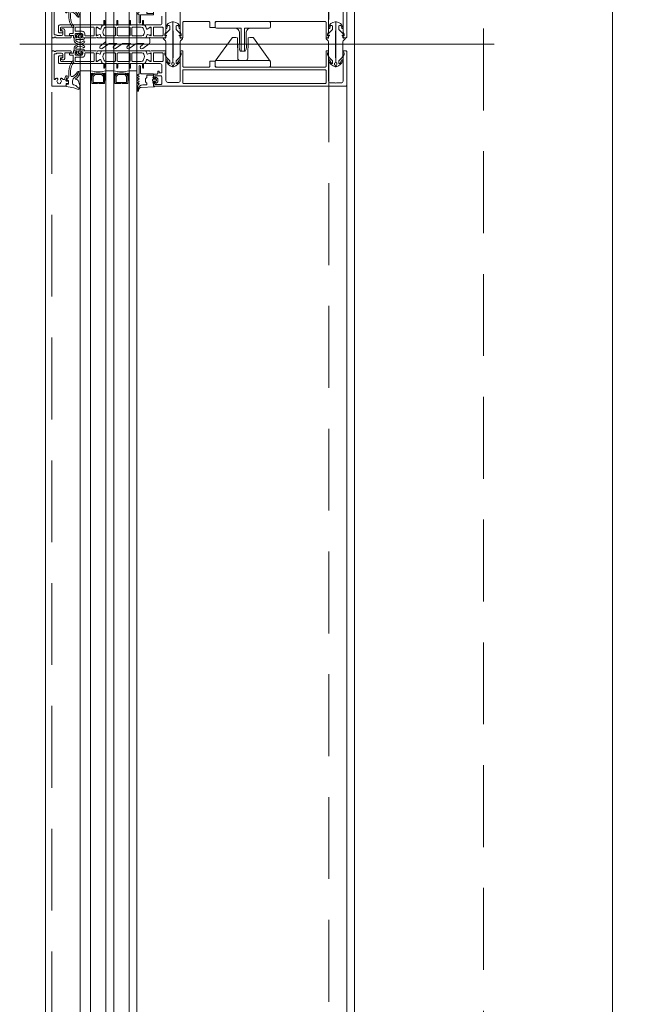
# Model space of a CAD drawing. Header units: millimetres. Extents: x 213386 to 506888, y 183055 to 450952.
# Tile 71 of 256: x 373017 to 373498, y 292987 to 293751. Entities that reach past the tile are written whole.
import ezdxf

# ---------------------------------------------------------------- set-up
doc = ezdxf.new("R2010")
doc.units = ezdxf.units.MM
doc.linetypes.add('CK_Čerchovaná 50', pattern=[6, 3, -1.5, 0, -1.5])
doc.linetypes.add('ČÁRKOVANÁ', pattern=[19.05, 12.7, -6.35])
for name, color, linetype, lineweight in [('FASÁDA DETAILNÍ', 255, 'Continuous', 0), ('KOTY', 255, 'Continuous', 0), ('NOVA', 255, 'Continuous', 0), ('TENKA', 255, 'Continuous', 0)]:
    doc.layers.add(name, color=color, linetype=linetype, lineweight=lineweight)
doc.layers.get('KOTY').off()

# ---------------------------------------------------------------- blocks, each defined once
blk = doc.blocks.new('NOVÁ PODLAHA')
at = {"layer": 'NOVA'}
blk.add_lwpolyline([(25700, 16457.5), (25700, 0), (0, 0), (0, 15942.5)], dxfattribs=at)
blk = doc.blocks.new('244748_a')
blk.add_lwpolyline([(8.32, -1.69, 0.082248), (6.34, -0.9, -1.09695), (6.94, -0.1, -0.315353), (11.26, -5.15, -0.480529), (10.87, -5.64), (4.27, -5.64), (4.08, -5.45), (-16.53, -5.45), (-16.72, -5.64), (-20.43, -5.64, 0.574019), (-21.93, -4.78), (-22.99, -5.4, 0.524827), (-22.99, -5.9), (-21.93, -6.52, 0.574021), (-20.43, -5.66), (-16.72, -5.66), (-16.53, -5.85), (4.08, -5.85), (4.27, -5.66), (10.87, -5.66, -0.480529), (11.26, -6.15, -0.326229), (6.88, -11.09, -1.09695), (6.28, -10.3, 0.081457), (8.32, -9.61, 0.599203), (7.48, -8.05), (5.52, -8.05, 0.198965), (5.17, -8.2), (2.22, -11.15), (0.93, -12.01, -0.738038), (0.51, -11.62), (0.87, -11, 1), (0.35, -10.7), (0, -11.3), (-0.98, -11.3, 0.619205), (-1.45, -12.06), (-1.28, -12.43, -0.808139), (-2.04, -13.04), (-3.63, -11.44, 0.198906), (-4.34, -11.15), (-14.99, -11.15, -0.198936), (-16.76, -10.42), (-18.98, -8.2, 0.198942), (-19.33, -8.05), (-20.67, -8.05, 0.500217), (-21.09, -8.73, 0.122037), (-18.5, -10.27, -1.093735), (-19.1, -11.07, -0.240768), (-23.7, -6.07, -0.106226), (-23.7, -5.23, -0.256232), (-19, -0.13, -1.093735), (-18.4, -0.92, 0.116856), (-21.09, -2.57, 0.500217), (-20.67, -3.25), (-19.33, -3.25, 0.198942), (-18.98, -3.1), (-16.75, -0.88, -0.198936), (-14.99, -0.15), (-4.34, -0.15, 0.198907), (-3.63, 0.14), (-2.04, 1.74, -0.808139), (-1.28, 1.13), (-1.45, 0.76, 0.619205), (-0.98, 0), (0, 0), (0.35, -0.6, 1), (0.87, -0.3), (0.51, 0.32, -0.738038), (0.93, 0.71), (2.22, -0.15), (5.17, -3.1, 0.198965), (5.52, -3.25), (7.48, -3.25, 0.599203)], format="xyb", close=True)
blk = doc.blocks.new('236134_0100_s_v')
for points in [[(22.8, -23), (22.8, -5), (42, -5, 0.414214), (43, -4), (43, -1, 0.414214), (42, 0), (1, 0, 0.414214), (0, -1), (0, -4, 0.414214), (1, -5), (20.2, -5), (20.2, -23)], [(15, -5, -0.414214), (19, -9), (19, -16.57, 0.165764), (19.53, -23), (23.47, -23, 0.165764), (24, -16.57), (24, -9, -0.414214), (28, -5)]]:
    blk.add_lwpolyline(points, format="xyb")
blk = doc.blocks.new('236134_0200_s_v')
for points in [[(19.58, 5, -0.41166), (17.58, 6.98), (17.45, 22.25, 0.344217), (17.07, 22.73), (16, 23), (14, 23, 0.240828), (13.19, 22.59), (0.19, 4.59)], [(23.42, 5, 0.41166), (25.42, 6.98), (25.55, 22.25, -0.344217), (25.93, 22.73), (27, 23), (29, 23, -0.240828), (29.81, 22.59), (42.81, 4.59)]]:
    blk.add_lwpolyline(points, format="xyb")
blk.add_lwpolyline([(42, 5), (1, 5, 0.414214), (0, 4), (0, 1, 0.414214), (1, 0), (42, 0, 0.414214), (43, 1), (43, 4, 0.414214)], format="xyb", close=True)
blk = doc.blocks.new('284336')
for points in [[(-0.7, -9.6), (-10, -9.6, 0.414511), (-10.51, -10.11), (-10.51, -15.51, -1), (-11.69, -15.51), (-11.69, -9.6), (-12.69, -8.95, -0.668884), (-12.6, -8.23), (-11.99, -8.01, 0.766384), (-11.99, -7.21), (-12.6, -6.99, -0.76831), (-12.6, -6.23), (-11.99, -6.01, 0.766384), (-11.99, -5.21), (-12.6, -4.99, -0.76831), (-12.6, -4.23), (-11.99, -4.01, 0.766384), (-11.99, -3.21), (-12.6, -2.99, -0.877523), (-12.5, -2.22), (-12.1, -2.22, 0.698129), (-11.83, -1.5, -0.220231), (-12.89, 0.78), (-12.89, 3.45, -0.157143), (-12.82, 3.68), (-12.69, 3.42, -0.067482), (-12.48, 2.53, 0.393136), (-8.66, -1.02), (-6.1, -1.02, -0.414214), (-5.61, -1.51), (-5.61, -2.22, -0.267949), (-5.85, -2.65), (-6.35, -2.93, 0.267949), (-6.61, -3.38), (-6.61, -5.84, 0.267949), (-6.35, -6.29), (-5.85, -6.57, -0.267949), (-5.61, -7), (-5.61, -8.11, 0.414215), (-5.1, -8.62), (-0.41, -8.62), (-0.41, -9.31, -0.414212), (-0.7, -9.6)], [(-0.41, 0), (-0.41, -2, 0.990243), (-0.4, -3.02), (0.9, -3.02, 0.414214), (1.21, -2.71), (1.21, -2.61, -0.668123), (1.71, -2.4), (2.75, -3.45, -0.199004), (2.89, -3.79), (2.89, -5.43, -0.199038), (2.75, -5.77), (1.71, -6.82, -0.668191), (1.21, -6.61), (1.21, -6.51, 0.414214), (0.9, -6.2), (-0.4, -6.2, 0.990269), (-0.41, -7.22), (-0.41, -8.6), (-5.1, -8.6, -0.414215), (-5.59, -8.11), (-5.59, -7, 0.267949), (-5.84, -6.56), (-6.34, -6.27, -0.267949), (-6.59, -5.84), (-6.59, -3.38, -0.267949), (-6.34, -2.95), (-5.84, -2.66, 0.267949), (-5.59, -2.22), (-5.59, -1.51, 0.414214), (-6.1, -1), (-8.66, -1, -0.393156), (-12.46, 2.53, 0.067572), (-12.67, 3.43), (-12.8, 3.7, -0.637545), (-12.12, 3.53), (-11.92, 2.53, 0.344315), (-10.06, 0.91), (0, 0.38, -0.406913), (0.39, 0), (-0.41, 0)], [(1.7, -4.31, 0.414235), (1.2, -3.81), (-0.7, -3.81, 0.414214), (-1.2, -4.31), (-1.2, -4.91, 0.414214), (-0.7, -5.41), (1.2, -5.41, 0.414235), (1.7, -4.91), (1.7, -4.31)]]:
    blk.add_lwpolyline(points, format="xyb", close=True)
blk = doc.blocks.new('433270')
blk.add_lwpolyline([(1, 0, 0.414364), (0, -1), (0, -1.4, 0.255924), (0.23, -1.83, -0.547723), (0.23, -3.17, 0.255924), (0, -3.6), (0, -14.6, 0.414214), (0.3, -14.9), (1.2, -14.9, 0.414214), (1.7, -14.4), (1.7, -10.3, -0.414214), (2, -10), (6, -10, 0.414248), (7, -9), (7, -7.7, 0.414179), (6.5, -7.2), (5.7, -7.2, 0.414232), (5.4, -7.5), (5.4, -8.2, -0.414198), (5.1, -8.5), (2.8, -8.5, -0.414204), (1.8, -7.5), (1.8, -4.49, -0.147432), (1.97, -3.94, 0.147461), (2.4, -2.5), (2.4, -2.3, -0.414214), (2.9, -1.8), (21.87, -1.8, -0.668178), (22.22, -2.65), (22.16, -2.72, 1), (21.59, -3.29), (21.52, -3.35, 0.198912), (21.38, -3.71), (21.38, -4.05, 0.414214), (22.08, -4.75), (22.38, -4.75, 0.576988), (22.64, -4.3, -0.311246), (24.56, -4.3, 0.576988), (24.82, -4.75), (25.3, -4.75, -0.260065), (25.3, -6.65), (24.82, -6.65, 0.576988), (24.56, -7.1, -0.311246), (22.64, -7.1, 0.576988), (22.38, -6.65), (22.08, -6.65, 0.414214), (21.38, -7.35), (21.38, -7.61, 0.267949), (21.63, -8.04), (21.89, -8.2, -0.637047), (21.73, -10), (19.83, -10.7, 0.315299), (19.5, -11.17), (19.5, -11.49, 0.520567), (20.17, -11.96), (22.83, -10.99, -0.520567), (23.5, -11.46), (23.5, -12.5, 0.414062), (24, -13), (25, -13, 0.414186), (25.5, -12.5), (25.5, -11.5, -0.414182), (26, -11), (27, -11, 0.414214), (27.5, -10.5), (27.5, -0.5, 0.414214), (27, 0), (1, 0)], format="xyb", close=True)
blk = doc.blocks.new('284325')
for points in [[(0.84, -5.23, -0.560316), (0.94, -4.73), (1.94, -4.36, 0.3153), (2.14, -4.08), (2.14, -1.89, 0.451558), (1.8, -1.59), (0.9, -1.7, -0.399586), (0.57, -1.46), (0.3, -0.07, -0.415977), (0.53, 0.29, 0.024107), (6.15, 1.24, 0.076636), (8.99, 2.34, -0.577615), (10.79, 1.3), (10.02, 1.37, 0.283171), (9.08, 0.9, -0.168429), (7.07, -0.74), (5.9, -1.16, 0.315302), (5.24, -2.1), (5.24, -4.21, 0.269719), (6.76, -6.82, -0.194797), (10.18, -11.53, -0.342663), (9.17, -11.17, 0.119207), (5.43, -7.59, 0.578571), (3.63, -8.62), (3.63, -11.77, 0.176415), (6.16, -18.72, -1), (5.24, -19.49, -0.176415), (2.43, -11.77), (2.43, -8.89, 0.208286), (0.84, -5.23)], [(8.95, -6.65), (10.32, -8.78, -0.134555), (10.79, -10.63, -0.339795), (10.19, -11.53, 0.194788), (6.76, -6.81, -0.269736), (5.25, -4.21), (5.25, -2.1, -0.315302), (5.9, -1.17), (7.07, -0.74, 0.168429), (9.09, 0.89, -0.283167), (10.01, 1.36), (10.79, 1.29), (10.79, -0.74, -0.070852), (10.71, -1.3), (9.95, -3.93, -0.241839), (9.08, -4.83), (7.93, -5.22, 0.836024), (8.08, -6.19), (8.11, -6.19, -0.255349), (8.95, -6.65)]]:
    blk.add_lwpolyline(points, format="xyb", close=True)
blk = doc.blocks.new('288126')
for points in [[(-16.5, 0), (16.5, 0)], [(-21.36, -6.34), (-17.8, -3.69)], [(-14.71, -4.5), (-19.87, -8.34)], [(-17, -2.08), (-17, -0.5)], [(-8.83, -4.3), (-14.11, -4.3)], [(-10.96, -6.34), (-8.71, -4.66)], [(-4.31, -4.5), (-9.47, -8.34)], [(1.81, -4.3), (-3.71, -4.3)], [(-0.35, -6.36), (1.93, -4.66)], [(6.33, -4.5), (1.14, -8.37)], [(12.21, -4.3), (6.93, -4.3)], [(10.05, -6.36), (12.33, -4.66)], [(16.6, -4.6), (11.54, -8.37)], [(17, -0.5), (17, -3.8)]]:
    blk.add_lwpolyline(points)
for centre, radius, start, end in [((16.5, -0.5), 0.5, 0, 90), ((-20.61, -7.34), 1.25, 126.70591, 306.70591), ((-16.5, -0.5), 0.5, 90, 180), ((-10.21, -7.34), 1.25, 126.70591, 306.70591), ((0.4, -7.37), 1.25, 126.70591, 306.70591), ((10.8, -7.37), 1.25, 126.70591, 306.70591), ((16, -3.8), 1, 306.70591, 0)]:
    blk.add_arc(centre, radius, start, end)
at = {"extrusion": (0, 0, -1)}
for centre, radius, start, end in [((19, -2.08), 2, 180, 233.29409), ((14.11, -5.3), 1, 53.29409, 90), ((8.83, -4.5), 0.2, 90, 233.29409), ((3.71, -5.3), 1, 53.29409, 90), ((-1.81, -4.5), 0.2, 90, 233.29409), ((-6.93, -5.3), 1, 53.29409, 90), ((-12.21, -4.5), 0.2, 90, 233.29409)]:
    blk.add_arc(centre, radius, start, end, dxfattribs=at)
blk = doc.blocks.new('246426')
for points in [[(-1.84, 0.64), (-2.86, -0.38, 0.198926), (-3.15, -1.09), (-3.15, -2.31, 0.198926), (-2.86, -3.02), (-1.84, -4.04, 0.637051), (-1.5, -3.92), (-1.45, -3.4), (-0.3, -3.4, -0.41484), (0, -3.7), (0, -5.19, 0.414232), (0.5, -5.69), (2.14, -5.69, 0.071862), (2.2, -5.68, 0.157876), (3.73, -4.64, 0.360336), (3.48, 2.39, 0.964062), (2.54, 1.48, -0.403385), (2.25, -4.34, -0.190964), (2.11, -4.39), (1.7, -4.39, -0.414214), (1.2, -3.89), (1.2, 1.31, 0.414201), (0.2, 2.31), (0, 2.31), (0, 0.3, -0.414214), (-0.3, 0), (-1.45, 0), (-1.5, 0.52, 0.637051), (-1.84, 0.64)], [(-2.25, -1.4, -0.414214), (-1.85, -1), (-0.4, -1, -0.414214), (0, -1.4), (0, -2, -0.414214), (-0.4, -2.4), (-1.85, -2.4, -0.414214), (-2.25, -2), (-2.25, -1.4)]]:
    blk.add_lwpolyline(points, format="xyb", close=True)

msp = doc.modelspace()

# ---------------------------------------------------------------- linework, layer by layer
at = {"layer": 'FASÁDA DETAILNÍ'}
for p, q in [((373063.64, 288952.65), (373063.64, 307967.15)), ((373063.64, 284292.15), (373063.64, 307967.15)), ((373071.64, 307967.15), (373071.64, 288952.65)), ((373071.64, 307967.15), (373071.64, 292519.03)), ((373071.64, 307967.15), (373071.64, 287719.03)), ((373083.64, 288952.65), (373083.64, 307967.15)), ((373083.64, 292519.03), (373083.64, 307967.15)), ((373083.64, 287719.03), (373083.64, 307967.15)), ((373089.64, 307967.15), (373089.64, 288952.65)), ((373089.64, 307967.15), (373089.64, 292519.03)), ((373089.64, 307967.15), (373089.64, 287719.03)), ((373101.64, 288952.65), (373101.64, 307967.15)), ((373101.64, 292519.03), (373101.64, 307967.15)), ((373101.64, 287719.03), (373101.64, 307967.15)), ((373107.64, 307967.15), (373107.64, 288952.65)), ((373063.64, 293758.15), (373063.64, 293711.65)), ((373016.69, 293732.15), (373384.93, 293732.15)), ((373063.64, 291577.65), (373063.64, 293717.15)), ((373071.64, 293717.15), (373071.64, 292519.03)), ((373083.64, 292519.03), (373083.64, 293717.15)), ((373089.64, 293717.15), (373089.64, 292519.03)), ((373101.64, 292519.03), (373101.64, 293717.15)), ((373107.64, 293717.15), (373107.64, 292519.03)), ((373071.64, 293711.65), (373063.64, 293711.65)), ((373089.64, 293711.65), (373083.64, 293711.65)), ((373107.64, 293711.65), (373101.64, 293711.65)), ((373270.64, 293700.65), (373270.64, 291588.65))]:
    msp.add_line(p, q, dxfattribs=at)
for points in [[(399616.64, 284292.15), (373036.64, 284292.15), (373036.64, 307972.15), (399616.64, 307972.15)], [(399376.64, 284532.15), (373276.64, 284532.15), (373276.64, 307732.15), (399376.64, 307732.15)], [(399176.64, 284732.15), (373476.64, 284732.15), (373476.64, 307532.15), (399176.64, 307532.15)], [(373082.64, 293701.65), (373082.64, 293707.65), (373080.64, 293709.65), (373074.64, 293709.65), (373072.64, 293707.65), (373072.64, 293701.65), (373077.14, 293701.65), (373077.14, 293702.15), (373078.14, 293702.15), (373078.14, 293701.65)], [(373100.64, 293701.65), (373100.64, 293707.65), (373098.64, 293709.65), (373092.64, 293709.65), (373090.64, 293707.65), (373090.64, 293701.65), (373095.14, 293701.65), (373095.14, 293702.15), (373096.14, 293702.15), (373096.14, 293701.65)], [(373073.64, 293702.65), (373081.64, 293702.65), (373081.64, 293707.24), (373080.22, 293708.65), (373075.19, 293708.65), (373073.64, 293707.24)], [(373091.64, 293702.65), (373099.64, 293702.65), (373099.64, 293707.24), (373098.22, 293708.65), (373093.19, 293708.65), (373091.64, 293707.24)]]:
    msp.add_lwpolyline(points, close=True, dxfattribs=at)
at = {"layer": 'FASÁDA DETAILNÍ', "linetype": 'ČÁRKOVANÁ', "ltscale": 5}
msp.add_lwpolyline([(399611.64, 284297.15), (373041.64, 284297.15), (373041.64, 307967.15), (399611.64, 307967.15)], close=True, dxfattribs=at)
at = {"layer": 'FASÁDA DETAILNÍ', "color": 7, "linetype": 'ČÁRKOVANÁ', "ltscale": 5}
for points in [[(399396.64, 284512.15), (373256.64, 284512.15), (373256.64, 307752.15), (399396.64, 307752.15)], [(399276.64, 284632.15), (373376.64, 284632.15), (373376.64, 307632.15), (399276.64, 307632.15)]]:
    msp.add_lwpolyline(points, close=True, dxfattribs=at)
at = {"layer": 'FASÁDA DETAILNÍ'}
for points in [[(373267.64, 293760.66), (373267.64, 293741.81, 0.116937), (373267.77, 293741.31), (373268.44, 293740.15), (373268.44, 293738.65), (373267.64, 293738.65), (373267.64, 293738.15, 0.414214), (373268.64, 293737.15), (373269.64, 293737.15, 0.414214), (373270.64, 293738.15), (373270.64, 293763.65, 0.414214)], [(373127.14, 293753.95), (373127.14, 293748.66, -0.414167), (373125.64, 293747.16), (373118.64, 293747.15), (373114.54, 293747.15, 0.57735), (373114.19, 293746.55), (373114.69, 293745.69), (373115.12, 293744.2, 0.488701), (373115.56, 293744.02), (373118.03, 293745.45), (373118.45, 293745.45, -0.432566), (373118.64, 293745.25), (373118.64, 293738.95, -0.548397), (373118.36, 293738.76), (373115.98, 293739.83, 0.425336), (373115.71, 293739.72), (373114.89, 293737.7, 0.531563), (373115.26, 293737.15), (373117.33, 293737.15, 0.231306), (373117.56, 293737.27, -0.306185), (373117.88, 293737.37), (373118.64, 293737.15), (373129.14, 293737.15, 0.414214), (373130.14, 293738.15), (373130.14, 293738.65), (373129.34, 293738.65), (373129.34, 293740.15), (373130, 293741.3, 0.13165), (373130.14, 293741.8), (373130.14, 293760.16, -0.414214)], [(373141.34, 293760.16), (373141.34, 293741.8, 0.13165), (373141.47, 293741.3), (373142.13, 293740.15), (373142.13, 293738.65), (373141.33, 293738.65), (373141.33, 293738.15, 0.414214), (373142.33, 293737.15), (373142.84, 293737.15, 0.414214), (373143.34, 293737.65), (373143.34, 293749.25, -0.414214), (373143.84, 293749.75), (373151.24, 293749.75, -0.399985), (373152.24, 293749.75), (373163.84, 293749.75, -0.414214), (373164.34, 293749.25), (373164.34, 293745.65, 0.414214), (373164.84, 293745.15), (373167.84, 293745.15, 0.414214), (373168.34, 293745.65), (373168.34, 293749.25, -0.414214), (373168.84, 293749.75), (373176.14, 293749.75, -0.38324), (373177.14, 293749.75), (373202.64, 293749.75, -0.38324), (373203.64, 293749.75), (373219.14, 293749.75, -0.38324), (373220.14, 293749.75), (373245.64, 293749.75, -0.38324), (373246.64, 293749.75), (373253.94, 293749.75, -0.414214), (373254.44, 293749.25), (373254.44, 293737.65, 0.414214), (373254.94, 293737.15), (373255.44, 293737.15, 0.414214), (373256.44, 293738.15), (373256.44, 293738.65), (373255.64, 293738.65), (373255.64, 293740.15), (373256.3, 293741.31, 0.116937), (373256.44, 293741.81), (373256.44, 293760.66, -0.414232)]]:
    msp.add_lwpolyline(points, format="xyb", dxfattribs=at)
for points in [[(373114.3, 293737.15), (373102.39, 293737.15), (373080.48, 293737.15, -0.305837), (373080.01, 293737.47), (373079.09, 293739.75, 0.425336), (373078.82, 293739.86), (373077.21, 293739.15, -0.543753), (373076.15, 293739.83), (373076.15, 293744.73, -0.578182), (373077.05, 293745.25), (373079.24, 293743.99, 0.488505), (373079.68, 293744.17), (373080.11, 293745.68), (373080.88, 293747, -0.282478), (373081.15, 293747.15), (373081.6, 293747.15, 1.447009), (373081.95, 293747.29), (373081.95, 293750.25, -1), (373082.75, 293750.25), (373082.75, 293747.29, 1.447009), (373083.1, 293747.15), (373091.64, 293747.15, 1.447009), (373091.99, 293747.29), (373091.99, 293750.25, -1), (373092.79, 293750.25), (373092.79, 293747.29, 1.447009), (373093.14, 293747.15), (373101.64, 293747.15, 1.447009), (373101.99, 293747.29), (373101.99, 293750.25, -1), (373102.79, 293750.25), (373102.79, 293747.29, 1.447009), (373103.14, 293747.15), (373111.68, 293747.15, 1.447009), (373112.03, 293747.29), (373112.03, 293750.25, -1), (373112.83, 293750.25), (373112.83, 293747.29, 1.447009), (373113.18, 293747.15), (373113.62, 293747.15, -0.282478), (373113.9, 293747), (373114.66, 293745.68), (373115.1, 293744.17, 0.488505), (373115.54, 293743.99), (373117.73, 293745.25, -0.578182), (373118.63, 293744.73), (373118.63, 293739.83, -0.543753), (373117.57, 293739.15), (373115.95, 293739.86, 0.425336), (373115.69, 293739.75), (373114.76, 293737.47, -0.305837), (373114.3, 293737.15)], [(373076.14, 293737.15), (373065.14, 293737.15, -0.414426), (373064.64, 293737.65), (373064.64, 293738.15), (373065.64, 293738.15), (373065.64, 293739.65, 0.414214), (373064.64, 293740.65), (373063.14, 293740.65, 0.399985), (373062.14, 293740.65), (373060.64, 293740.65, 0.414214), (373059.64, 293739.65), (373059.64, 293738.15), (373060.64, 293738.15), (373060.64, 293737.65, -0.414456), (373060.14, 293737.15), (373058.84, 293737.16, -0.413971), (373058.54, 293737.46), (373058.54, 293738.65, 0.414214), (373058.24, 293738.95), (373055.24, 293738.95), (373055.24, 293739.95, -0.414214), (373055.74, 293740.45), (373057.64, 293740.45, 0.414214), (373058.14, 293740.95), (373058.14, 293744.45, 0.414206), (373057.14, 293745.45), (373048.84, 293745.45, 0.414206), (373048.34, 293744.95), (373048.34, 293743.05, 0.414219), (373048.84, 293742.55), (373049.64, 293742.55, -0.414214), (373050.14, 293742.05), (373050.14, 293741.55, -0.414214), (373049.64, 293741.05), (373047.84, 293741.05, -0.414214), (373046.84, 293742.05), (373046.84, 293746.15, -0.414214), (373047.84, 293747.15), (373076.14, 293747.15), (373080.24, 293747.15, -0.57735), (373080.58, 293746.55), (373080.09, 293745.69), (373079.66, 293744.2, -0.488701), (373079.22, 293744.02), (373076.75, 293745.45), (373076.33, 293745.45, 0.432566), (373076.14, 293745.25), (373076.14, 293738.95, 0.548397), (373076.42, 293738.76), (373078.8, 293739.83, -0.425336), (373079.07, 293739.72), (373079.89, 293737.7, -0.531563), (373079.52, 293737.15), (373077.45, 293737.15, -0.231306), (373077.22, 293737.27, 0.306185), (373076.9, 293737.37), (373076.14, 293737.15)], [(373073.94, 293745.45), (373060.24, 293745.45, 0.414214), (373059.74, 293744.95), (373059.74, 293742.75, 0.414214), (373060.24, 293742.25), (373065.21, 293742.25, -0.411139), (373067.24, 293740.25), (373067.24, 293739.25, 0.414214), (373067.74, 293738.75), (373073.94, 293738.75, 0.414214), (373074.44, 293739.25), (373074.44, 293744.95, 0.414214), (373073.94, 293745.45)], [(373083.19, 293738.75), (373090.09, 293738.75, 0.414218), (373091.09, 293739.75), (373091.09, 293744.55, 0.414218), (373090.09, 293745.55), (373083.73, 293745.55, 0.305619), (373082.34, 293744.62), (373081.56, 293742.69, 0.176429), (373081.49, 293740.64), (373081.76, 293739.79, 0.324916), (373083.19, 293738.75)], [(373093.39, 293738.75), (373101.39, 293738.75, 0.414214), (373102.39, 293739.75), (373102.39, 293744.55, 0.414214), (373101.39, 293745.55), (373093.39, 293745.55, 0.414214), (373092.39, 293744.55), (373092.39, 293739.75, 0.414214), (373093.39, 293738.75)], [(373104.69, 293738.75), (373111.59, 293738.75, 0.324916), (373113.02, 293739.79), (373113.29, 293740.64, 0.176429), (373113.22, 293742.69), (373112.44, 293744.62, 0.305619), (373111.05, 293745.55), (373104.69, 293745.55, 0.414218), (373103.69, 293744.55), (373103.69, 293739.75, 0.414218), (373104.69, 293738.75)], [(373127.94, 293739.25, -0.414214), (373127.44, 293738.75), (373120.94, 293738.75, -0.414214), (373120.44, 293739.25), (373120.44, 293744.95, -0.414214), (373120.94, 293745.45), (373127.44, 293745.45, -0.414214), (373127.94, 293744.95), (373127.94, 293739.25)], [(373076.14, 293727.15), (373065.14, 293727.15, 0.414426), (373064.64, 293726.65), (373064.64, 293726.16), (373065.64, 293726.16), (373065.64, 293724.66, -0.414214), (373064.64, 293723.66), (373063.14, 293723.66, -0.399985), (373062.14, 293723.66), (373060.64, 293723.66, -0.414214), (373059.64, 293724.66), (373059.64, 293726.15), (373060.64, 293726.15), (373060.64, 293726.65, 0.414456), (373060.14, 293727.15), (373058.84, 293727.15, 0.413971), (373058.54, 293726.85), (373058.54, 293725.65, -0.414214), (373058.24, 293725.35), (373055.24, 293725.35), (373055.24, 293724.35, 0.414214), (373055.74, 293723.85), (373057.64, 293723.85, -0.414214), (373058.14, 293723.35), (373058.14, 293719.85, -0.414206), (373057.14, 293718.85), (373048.84, 293718.85, -0.414206), (373048.34, 293719.35), (373048.34, 293721.25, -0.414219), (373048.84, 293721.75), (373049.64, 293721.75, 0.414214), (373050.14, 293722.25), (373050.14, 293722.75, 0.414214), (373049.64, 293723.25), (373047.84, 293723.25, 0.414214), (373046.84, 293722.25), (373046.84, 293718.15, 0.414214), (373047.84, 293717.15), (373076.14, 293717.15), (373080.24, 293717.15, 0.57735), (373080.58, 293717.75), (373080.09, 293718.62), (373079.66, 293720.11, 0.488701), (373079.22, 293720.29), (373076.75, 293718.85), (373076.33, 293718.85, -0.432566), (373076.14, 293719.05), (373076.14, 293725.36, -0.548397), (373076.42, 293725.54), (373078.8, 293724.48, 0.425336), (373079.07, 293724.58), (373079.89, 293726.61, 0.531563), (373079.52, 293727.16), (373077.45, 293727.16, 0.231306), (373077.22, 293727.04, -0.306185), (373076.9, 293726.94), (373076.14, 293727.15)], [(373073.94, 293718.85), (373060.24, 293718.85, -0.414214), (373059.74, 293719.35), (373059.74, 293721.56, -0.414214), (373060.24, 293722.06), (373065.21, 293722.06, 0.411139), (373067.24, 293724.06), (373067.24, 293725.05, -0.414214), (373067.74, 293725.55), (373073.94, 293725.55, -0.414214), (373074.44, 293725.05), (373074.44, 293719.35, -0.414214), (373073.94, 293718.85)], [(373114.3, 293727.15), (373102.39, 293727.16), (373080.48, 293727.15, 0.305837), (373080.01, 293726.84), (373079.09, 293724.55, -0.425336), (373078.82, 293724.45), (373077.21, 293725.16, 0.543753), (373076.15, 293724.48), (373076.15, 293719.57, 0.578182), (373077.05, 293719.06), (373079.24, 293720.32, -0.488505), (373079.68, 293720.14), (373080.11, 293718.63), (373080.88, 293717.3, 0.282478), (373081.15, 293717.16), (373081.6, 293717.16, -1.447009), (373081.95, 293717.02), (373081.95, 293714.06, 1), (373082.75, 293714.06), (373082.75, 293717.02, -1.447009), (373083.1, 293717.16), (373091.64, 293717.16, -1.447009), (373091.99, 293717.02), (373091.99, 293714.06, 1), (373092.79, 293714.06), (373092.79, 293717.02, -1.447009), (373093.14, 293717.16), (373101.64, 293717.16, -1.447009), (373101.99, 293717.02), (373101.99, 293714.06, 1), (373102.79, 293714.06), (373102.79, 293717.02, -1.447009), (373103.14, 293717.16), (373111.68, 293717.16, -1.447009), (373112.03, 293717.02), (373112.03, 293714.06, 1), (373112.83, 293714.06), (373112.83, 293717.02, -1.447009), (373113.18, 293717.16), (373113.62, 293717.16, 0.282478), (373113.9, 293717.3), (373114.66, 293718.63), (373115.1, 293720.14, -0.488505), (373115.54, 293720.32), (373117.73, 293719.06, 0.578182), (373118.63, 293719.57), (373118.63, 293724.48, 0.543753), (373117.57, 293725.16), (373115.95, 293724.45, -0.425336), (373115.69, 293724.55), (373114.76, 293726.84, 0.305837), (373114.3, 293727.15)], [(373083.19, 293725.56), (373090.09, 293725.56, -0.414218), (373091.09, 293724.56), (373091.09, 293719.76, -0.414218), (373090.09, 293718.76), (373083.73, 293718.76, -0.305619), (373082.34, 293719.69), (373081.56, 293721.62, -0.176429), (373081.49, 293723.67), (373081.76, 293724.52, -0.324916), (373083.19, 293725.56)], [(373093.39, 293725.56), (373101.39, 293725.56, -0.414214), (373102.39, 293724.56), (373102.39, 293719.76, -0.414214), (373101.39, 293718.76), (373093.39, 293718.76, -0.414214), (373092.39, 293719.76), (373092.39, 293724.56, -0.414214), (373093.39, 293725.56)], [(373104.69, 293725.56), (373111.59, 293725.56, -0.324916), (373113.02, 293724.52), (373113.29, 293723.67, -0.176429), (373113.22, 293721.62), (373112.44, 293719.69, -0.305619), (373111.05, 293718.76), (373104.69, 293718.76, -0.414218), (373103.69, 293719.76), (373103.69, 293724.56, -0.414218), (373104.69, 293725.56)], [(373269.64, 293699.65), (373121.14, 293699.65, -0.414214), (373120.64, 293700.15), (373120.64, 293701.45, -0.41422), (373121.14, 293701.95), (373121.64, 293701.95), (373121.64, 293700.95), (373126.14, 293700.95, 0.414214), (373127.14, 293701.95), (373127.14, 293706.65, 0.414214), (373126.14, 293707.65), (373121.64, 293707.65), (373121.64, 293705.95), (373121.14, 293705.95, -0.414201), (373120.64, 293706.45), (373120.64, 293708.45, -0.414214), (373121.14, 293708.95), (373123.28, 293708.95, 0.414214), (373123.78, 293709.45), (373123.78, 293711.25), (373125.03, 293711.25), (373125.03, 293710.05), (373126.84, 293710.05, 0.414214), (373127.14, 293710.35), (373127.14, 293715.65, 0.414167), (373125.64, 293717.15), (373118.64, 293717.15), (373114.54, 293717.15, -0.57735), (373114.19, 293717.75), (373114.69, 293718.62), (373115.12, 293720.11, -0.488701), (373115.56, 293720.29), (373118.03, 293718.85), (373118.45, 293718.85, 0.432566), (373118.64, 293719.05), (373118.64, 293725.36, 0.548397), (373118.36, 293725.54), (373115.98, 293724.48, -0.425336), (373115.71, 293724.58), (373114.89, 293726.61, -0.531563), (373115.26, 293727.16), (373117.33, 293727.16, -0.231306), (373117.56, 293727.04, 0.306185), (373117.88, 293726.94), (373118.64, 293727.15), (373129.14, 293727.15, -0.414214), (373130.14, 293726.15), (373130.14, 293725.65), (373129.34, 293725.65), (373129.34, 293724.15), (373130, 293723.01, -0.13165), (373130.14, 293722.51), (373130.14, 293704.15, 0.414214), (373131.64, 293702.65), (373135.14, 293702.65, 0.399985), (373136.14, 293702.65), (373139.84, 293702.65, 0.414214), (373141.34, 293704.15), (373141.34, 293722.51, -0.13165), (373141.47, 293723.01), (373142.13, 293724.15), (373142.13, 293725.65), (373141.33, 293725.65), (373141.33, 293726.15, -0.414214), (373142.33, 293727.15), (373142.84, 293727.15, -0.414214), (373143.34, 293726.65), (373143.34, 293715.05, 0.414214), (373143.84, 293714.55), (373151.24, 293714.55, 0.399985), (373152.24, 293714.55), (373163.84, 293714.55, 0.414214), (373164.34, 293715.05), (373164.34, 293718.65, -0.414214), (373164.84, 293719.15), (373167.84, 293719.15, -0.414214), (373168.34, 293718.65), (373168.34, 293715.05, 0.414214), (373168.84, 293714.55), (373176.14, 293714.55, 0.38324), (373177.14, 293714.55), (373202.64, 293714.55, 0.38324), (373203.64, 293714.55), (373219.14, 293714.55, 0.38324), (373220.14, 293714.55), (373245.64, 293714.55, 0.38324), (373246.64, 293714.55), (373253.94, 293714.55, 0.414214), (373254.44, 293715.05), (373254.44, 293726.65, -0.414214), (373254.94, 293727.15), (373255.44, 293727.15, -0.414214), (373256.44, 293726.15), (373256.44, 293725.65), (373255.64, 293725.65), (373255.64, 293724.15), (373256.3, 293723, -0.116937), (373256.44, 293722.5), (373256.44, 293703.65, 0.414232), (373257.94, 293702.15), (373261.65, 293702.15, 0.399985), (373262.65, 293702.15), (373266.14, 293702.15, 0.414232), (373267.64, 293703.65), (373267.64, 293722.5, -0.116937), (373267.77, 293723), (373268.44, 293724.15), (373268.44, 293725.65), (373267.64, 293725.65), (373267.64, 293726.15, -0.414214), (373268.64, 293727.15), (373269.64, 293727.15, -0.414214), (373270.64, 293726.15), (373270.64, 293700.65, -0.414214), (373269.64, 293699.65)], [(373127.94, 293725.05, 0.414214), (373127.44, 293725.55), (373120.94, 293725.55, 0.414214), (373120.44, 293725.05), (373120.44, 293719.35, 0.414214), (373120.94, 293718.85), (373127.44, 293718.85, 0.414214), (373127.94, 293719.35), (373127.94, 293725.05)], [(373143.84, 293701.75), (373253.94, 293701.75, 0.414214), (373254.44, 293702.25), (373254.44, 293711.95, 0.414214), (373253.94, 293712.45), (373143.84, 293712.45, 0.414214), (373143.34, 293711.95), (373143.34, 293702.25, 0.414214), (373143.84, 293701.75)]]:
    msp.add_lwpolyline(points, format="xyb", close=True, dxfattribs=at)
for centre, radius, start, end in [((373077.64, 293733.55), 22.7, 254.67278, 285.32722), ((373072.99, 293706.1), 3.55, 67.29382, 112.40905), ((373082.29, 293706.1), 3.55, 67.59095, 112.70618), ((373095.64, 293733.55), 22.7, 254.67278, 285.32722), ((373090.99, 293706.1), 3.55, 67.29382, 112.40905), ((373100.29, 293706.1), 3.55, 67.59095, 112.70618), ((373072.88, 293706.47), 2.9, 65.30667, 115.29515), ((373072.71, 293706.82), 2.25, 61.52734, 118.40281), ((373072.56, 293707.06), 1.71, 57.29495, 122.68565), ((373072.42, 293707.22), 1.26, 51.96563, 128.49956), ((373072.28, 293707.31), 0.879, 43.99491, 136.49644), ((373072.14, 293707.3), 0.596, 33.03656, 146.96344), ((373072.14, 293707.01), 0.596, 33.03656, 146.96344), ((373072.14, 293706.72), 0.596, 33.03656, 146.96344), ((373072.14, 293706.42), 0.596, 33.03656, 146.96344), ((373072.14, 293706.13), 0.596, 33.03656, 146.96344), ((373072.14, 293705.84), 0.596, 33.03656, 146.96344), ((373072.14, 293705.55), 0.596, 33.03656, 146.96344), ((373072.14, 293705.25), 0.596, 33.03656, 146.96344), ((373072.14, 293704.96), 0.596, 33.03656, 146.96344), ((373072.14, 293704.67), 0.596, 33.03656, 146.96344), ((373072.14, 293704.38), 0.596, 33.03656, 146.96344), ((373072.14, 293704.08), 0.596, 33.03656, 146.96344), ((373072.14, 293703.79), 0.596, 33.03656, 146.96344), ((373082.4, 293706.47), 2.9, 64.70485, 114.69333), ((373082.57, 293706.82), 2.25, 61.59719, 118.47266), ((373082.71, 293707.06), 1.71, 57.31435, 122.70505), ((373082.85, 293707.22), 1.26, 51.50044, 128.03437), ((373083, 293707.31), 0.879, 43.50356, 136.00509), ((373083.14, 293707.3), 0.596, 33.03656, 146.96344), ((373083.14, 293707.01), 0.596, 33.03656, 146.96344), ((373083.14, 293706.72), 0.596, 33.03656, 146.96344), ((373083.14, 293706.42), 0.596, 33.03656, 146.96344), ((373083.14, 293706.13), 0.596, 33.03656, 146.96344), ((373083.14, 293705.84), 0.596, 33.03656, 146.96344), ((373083.14, 293705.55), 0.596, 33.03656, 146.96344), ((373083.14, 293705.25), 0.596, 33.03656, 146.96344), ((373083.14, 293704.96), 0.596, 33.03656, 146.96344), ((373083.14, 293704.67), 0.596, 33.03656, 146.96344), ((373083.14, 293704.38), 0.596, 33.03656, 146.96344), ((373083.14, 293704.08), 0.596, 33.03656, 146.96344), ((373083.14, 293703.79), 0.596, 33.03656, 146.96344), ((373090.88, 293706.47), 2.9, 65.30667, 115.29515), ((373090.71, 293706.82), 2.25, 61.52734, 118.40281), ((373090.56, 293707.06), 1.71, 57.29495, 122.68565), ((373090.42, 293707.22), 1.26, 51.96563, 128.49956), ((373090.28, 293707.31), 0.879, 43.99491, 136.49644), ((373090.14, 293707.3), 0.596, 33.03656, 146.96344), ((373090.14, 293707.01), 0.596, 33.03656, 146.96344), ((373090.14, 293706.72), 0.596, 33.03656, 146.96344), ((373090.14, 293706.42), 0.596, 33.03656, 146.96344), ((373090.14, 293706.13), 0.596, 33.03656, 146.96344), ((373090.14, 293705.84), 0.596, 33.03656, 146.96344), ((373090.14, 293705.55), 0.596, 33.03656, 146.96344), ((373090.14, 293705.25), 0.596, 33.03656, 146.96344), ((373090.14, 293704.96), 0.596, 33.03656, 146.96344), ((373090.14, 293704.67), 0.596, 33.03656, 146.96344), ((373090.14, 293704.38), 0.596, 33.03656, 146.96344), ((373090.14, 293704.08), 0.596, 33.03656, 146.96344), ((373090.14, 293703.79), 0.596, 33.03656, 146.96344), ((373100.4, 293706.47), 2.9, 64.70485, 114.69333), ((373100.57, 293706.82), 2.25, 61.59719, 118.47266), ((373100.71, 293707.06), 1.71, 57.31435, 122.70505), ((373100.85, 293707.22), 1.26, 51.50044, 128.03437), ((373101, 293707.31), 0.879, 43.50356, 136.00509), ((373101.14, 293707.3), 0.596, 33.03656, 146.96344), ((373101.14, 293707.01), 0.596, 33.03656, 146.96344), ((373101.14, 293706.72), 0.596, 33.03656, 146.96344), ((373101.14, 293706.42), 0.596, 33.03656, 146.96344), ((373101.14, 293706.13), 0.596, 33.03656, 146.96344), ((373101.14, 293705.84), 0.596, 33.03656, 146.96344), ((373101.14, 293705.55), 0.596, 33.03656, 146.96344), ((373101.14, 293705.25), 0.596, 33.03656, 146.96344), ((373101.14, 293704.96), 0.596, 33.03656, 146.96344), ((373101.14, 293704.67), 0.596, 33.03656, 146.96344), ((373101.14, 293704.38), 0.596, 33.03656, 146.96344), ((373101.14, 293704.08), 0.596, 33.03656, 146.96344), ((373101.14, 293703.79), 0.596, 33.03656, 146.96344)]:
    msp.add_arc(centre, radius, start, end, dxfattribs=at)
at = {"layer": 'TENKA', "linetype": 'CK_Čerchovaná 50', "ltscale": 50}
msp.add_line((373476.64, 284532.15), (373476.64, 307732.15), dxfattribs=at)
at = {"layer": 'TENKA', "ltscale": 20}
msp.add_lwpolyline([(373476.64, 291589.65), (373476.64, 295894.65)], dxfattribs=at)

# ---------------------------------------------------------------- block references
at = {"layer": 'FASÁDA DETAILNÍ'}
for name, p, rotation in [('433270', (373041.64, 293737.15), 90), ('246426', (373064.64, 293737.15), 270)]:
    msp.add_blockref(name, p, dxfattribs=dict(at, rotation=rotation))
for name, p in [('284325', (373052.5, 293764.65)), ('284336', (373121.05, 293764.65)), ('236134_0100_s_v', (373168.34, 293749.75)), ('288126', (373100.63, 293737.15)), ('236134_0200_s_v', (373168.34, 293714.55))]:
    msp.add_blockref(name, p, dxfattribs=at)
at = {"layer": 'FASÁDA DETAILNÍ', "xscale": -1}
for name, p, rotation in [('244748_a', (373141.3, 293738.38), 270), ('244748_a', (373267.6, 293738.38), 270), ('246426', (373064.64, 293727.16), 270), ('433270', (373041.64, 293727.15), 90), ('284325', (373052.5, 293699.65), 180), ('284336', (373121.05, 293699.65), 180)]:
    msp.add_blockref(name, p, dxfattribs=dict(at, rotation=rotation))
at = {"layer": 'KOTY'}
msp.add_blockref('NOVÁ PODLAHA', (373476.64, 284732.15), dxfattribs=at)

doc.saveas('drawing.dxf')
